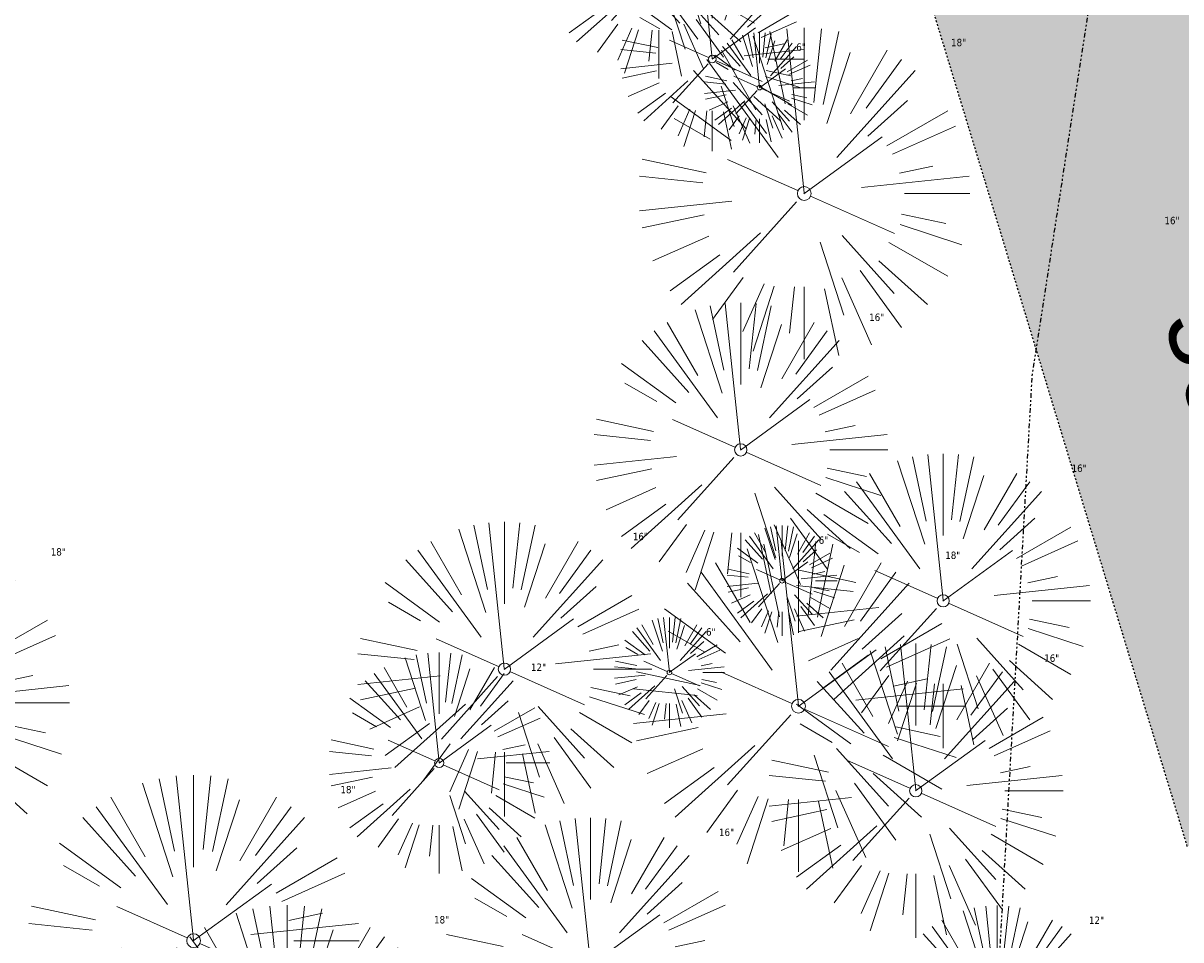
# Model space of a CAD drawing. Header units: feet. Extents: x 1133447 to 1140710, y 647622 to 649877.
# Tile 64 of 84: x 1134904 to 1134967, y 649174 to 649224. Entities that reach past the tile are written whole.
import ezdxf
from ezdxf.lldxf.tags import DXFTag

# ---------------------------------------------------------------- set-up
doc = ezdxf.new("R2010")
doc.units = ezdxf.units.FT
doc.header["$MEASUREMENT"] = 0
doc.linetypes.add('DIVIDE2', pattern=[0.625, 0.25, -0.125, 0, -0.125, 0, -0.125])
doc.linetypes.add('RAD', pattern=[0.13, 0.08, -0.05])
for name, color, linetype in [('C-CAMPSITE-PADS', 6, 'Continuous'), ('C-PRKG-ASPH', 8, 'Continuous'), ('C-PRKG-GRVL', 8, 'Continuous'), ('C-ROAD-ASPHALT', 1, 'Continuous'), ('C-ROAD-GRVL', 1, 'RAD'), ('C-UTIL-WATER-MEP', 7, 'WATER (.5x)'), ('G-XREF', 7, 'Continuous'), ('V-FLOOD-PLAIN', 2, 'DIVIDE2')]:
    doc.layers.add(name, color=color, linetype=linetype)
doc.layers.add('V-SITE-VEGE', color=8, linetype='Continuous', lineweight=18)
doc.layers.add('V-SITE-VEGE-TEXT', color=8, linetype='Continuous', lineweight=18)
doc.styles.add('Arial', font='arial.ttf')
doc.styles.add('SEI-Dim & Leader', font='tahoma.ttf')
doc.styles.get("Standard").update_dxf_attribs({"font": 'arial.ttf'})
tags = doc.linetypes.add('WATER (.5x)', pattern='A,0.75,-0.2,["W",Standard,S=0.08,R=0,X=-0.1,Y=-0.04],-0.05', length=1).pattern_tags.tags
tags[6] = DXFTag(74, 10)

# ---------------------------------------------------------------- blocks, each defined once
blk = doc.blocks.new('V-SITE-VEGE-Coniferious Tree 2')
at = {"color": 0, "linetype": 'ByBlock'}
for p, q in [((-0.0003, 0.0026), (-0.0523, 0.4973)), ((0, 0.2219), (0, 0.5)), ((0.0289, 0.2753), (0.0522, 0.4973)), ((-0.0626, 0.1926), (-0.1545, 0.4755)), ((-0.0575, 0.2704), (-0.104, 0.4891)), ((0.0572, 0.2693), (0.1039, 0.4891)), ((-0.146, 0.2528), (-0.25, 0.433)), ((0.0685, 0.211), (0.1382, 0.4256)), ((0.1391, 0.2411), (0.25, 0.433)), ((-0.0791, 0.1089), (-0.2939, 0.4045)), ((0.1869, 0.2573), (0.2939, 0.4045)), ((-0.1757, 0.1951), (-0.3346, 0.3716)), ((0.0978, 0.1086), (0.3345, 0.3716)), ((-0.2201, 0.1599), (-0.4046, 0.2939)), ((0.192, 0.1729), (0.3116, 0.2806)), ((0.2488, 0.1436), (0.433, 0.25)), ((-0.2844, 0.1642), (-0.3931, 0.227)), ((0.2659, 0.1184), (0.4568, 0.2034)), ((-0.0009, -0.0007), (0.235, 0.1707)), ((-0.2961, 0.0629), (-0.4891, 0.1039)), ((-0.0199, 0.0089), (-0.2319, 0.1032)), ((0.2873, 0.0611), (0.3885, 0.0826)), ((-0.306, 0.0322), (-0.4973, 0.0523)), ((0.1731, 0.0182), (0.4972, 0.0523)), ((0.3025, 0), (0.5, 0)), ((-0.2183, -0.0229), (-0.4973, -0.0523)), ((-0.023, -0.0255), (-0.2138, -0.2374)), ((0.0185, -0.0083), (0.272, -0.1211)), ((-0.3022, -0.0642), (-0.4891, -0.1039)), ((0.2936, -0.0624), (0.4274, -0.0908)), ((0.2891, -0.094), (0.4755, -0.1545)), ((-0.2881, -0.1283), (-0.4568, -0.2034)), ((-0.132, -0.1189), (-0.3716, -0.3346)), ((0.1144, -0.1271), (0.2718, -0.3019)), ((0.0478, -0.1473), (0.1192, -0.3671)), ((0.2555, -0.1475), (0.433, -0.25)), ((-0.2545, -0.1849), (-0.4046, -0.2939)), ((0.2254, -0.2029), (0.3716, -0.3346)), ((0.1689, -0.2325), (0.2939, -0.4045)), ((-0.1843, -0.2536), (-0.2767, -0.3808)), ((-0.1214, -0.2725), (-0.1856, -0.4168)), ((0.1131, -0.2541), (0.2033, -0.4568)), ((-0.091, -0.2799), (-0.1545, -0.4755)), ((-0.0297, -0.2818), (-0.0443, -0.4216)), ((0, -0.2818), (0, -0.5)), ((0.061, -0.2873), (0.1039, -0.4891))]:
    blk.add_line(p, q, dxfattribs=at)
blk.add_circle((0, 0), 0.0208)
blk = doc.blocks.new('C_XBASE-PACTOLA_02403811')
at = {"layer": 'V-FLOOD-PLAIN', "flags": 128}
blk.add_lwpolyline([(1134914.783, 649486.681), (1134964.912, 649449.913), (1134986.127, 649409.614), (1134975.347, 649311.077), (1134958.917, 649205.058), (1134955.559, 649145.239), (1134964.045, 649110.863), (1134999.275, 649087.999), (1135032.635, 649078.283), (1135064.165, 649081.714), (1135129.219, 649125.04), (1135225.738, 649171.743), (1135337.321, 649207.169), (1135395.2, 649212.433)], dxfattribs=at)
at = {"layer": 'V-SITE-VEGE', "rotation": 8.537736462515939e-07}
for p, xscale, yscale, zscale in [((1134938.638, 649227.135), 11.99985504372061, 11.99985504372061, 11.99985504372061), ((1134944.117, 649220.632), 5.999927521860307, 5.999927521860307, 5.999927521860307), ((1134943.092, 649200.947), 15.99980672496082, 15.99980672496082, 15.99980672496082), ((1134954.089, 649192.741), 15.99980672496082, 15.99980672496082, 15.99980672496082), ((1134930.256, 649189.031), 15.99980672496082, 15.99980672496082, 15.99980672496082), ((1134945.337, 649193.833), 5.999927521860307, 5.999927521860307, 5.999927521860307), ((1134939.218, 649188.846), 5.999927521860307, 5.999927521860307, 5.999927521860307), ((1134952.603, 649182.421), 15.99980672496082, 15.99980672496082, 15.99980672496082), ((1134926.716, 649183.933), 11.99985504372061, 11.99985504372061, 11.99985504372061), ((1134934.935, 649172.954), 15.99980672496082, 15.99980672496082, 15.99980672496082), ((1134957.027, 649170.184), 11.99985504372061, 11.99985504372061, 11.99985504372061)]:
    blk.add_blockref('V-SITE-VEGE-Coniferious Tree 2', p, dxfattribs=dict(at, xscale=xscale, yscale=yscale, zscale=zscale))
at = {"layer": 'V-SITE-VEGE'}
for p, xscale, yscale, zscale in [((1134941.547, 649222.184), 9.999879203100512, 9.999879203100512, 9.999879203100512), ((1134946.545, 649214.879), 17.99978256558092, 17.99978256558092, 17.99978256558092), ((1134897.64, 649187.196), 17.99978256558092, 17.99978256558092, 17.99978256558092), ((1134946.229, 649187.012), 17.99978256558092, 17.99978256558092, 17.99978256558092), ((1134913.374, 649174.274), 17.99978256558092, 17.99978256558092, 17.99978256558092), ((1134918.46, 649167.202), 17.99978256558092, 17.99978256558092, 17.99978256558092)]:
    blk.add_blockref('V-SITE-VEGE-Coniferious Tree 2', p, dxfattribs=dict(at, xscale=xscale, yscale=yscale, zscale=zscale))
at = {"layer": 'V-SITE-VEGE-TEXT', "char_height": 0.4, "attachment_point": 7, "style": 'SEI-Dim & Leader'}
for s, insert in [('6"', (1134946.109, 649222.632)), ('18"', (1134954.52, 649222.879)), ('16"', (1134966.11, 649213.205)), ('16"', (1134950.07, 649207.947)), ('16"', (1134961.067, 649199.741)), ('16"', (1134937.234, 649196.031)), ('6"', (1134947.329, 649195.833)), ('18"', (1134905.615, 649195.196)), ('18"', (1134954.204, 649195.012)), ('6"', (1134941.21, 649190.846)), ('16"', (1134959.581, 649189.421)), ('12"', (1134931.7, 649188.933)), ('18"', (1134921.349, 649182.274)), ('16"', (1134941.913, 649179.954)), ('18"', (1134926.435, 649175.202)), ('12"', (1134962.011, 649175.184))]:
    blk.add_mtext(s, dxfattribs=dict(at, insert=insert))
blk = doc.blocks.new('C_PBASE-PACTOLA_02403811')
at = {"layer": 'C-ROAD-ASPHALT'}
blk.add_lwpolyline([(1134609.503, 649004.172, -0.084817), (1134717.919, 649151.064), (1134791.744, 649222.044, -0.041643), (1134816.519, 649242.182), (1134837.543, 649256.543, -0.265468), (1134923.566, 649263.466), (1134945.863, 649253.006, -0.036701), (1135008.743, 649217.665), (1135070.902, 649176.459, -0.302523), (1135097.533, 649113.093), (1135091.831, 649083.396, -0.049273), (1135086.691, 649066.053), (1135029.435, 648925.412, -0.009219), (1135022.287, 648908.739), (1134970.106, 648792.978, 0.09467), (1134957.786, 648834.735), (1134921.927, 648904.347, 0.300313), (1134722.086, 649016.56), (1134632.501, 649010.112, 0.090714)], format="xyb", close=True, dxfattribs=at)
at = {"layer": 'C-ROAD-GRVL', "flags": 128}
blk.add_lwpolyline([(1134967.354, 649179.4), (1134948.075, 649242.844, 0.212392), (1134934.773, 649258.208)], format="xyb", dxfattribs=at)
at = {"layer": 'C-UTIL-WATER-MEP', "flags": 128}
blk.add_lwpolyline([(1134713.292, 648416.244), (1134669.732, 648427.78, -0.177469), (1134621.79, 648461.298), (1134618.143, 648466.524, -0.104209), (1134578.16, 648560.648), (1134560.517, 648650.437, -0.01381), (1134555.961, 648677.561), (1134546.883, 648742.547, -0.094333), (1134552.378, 648853.865), (1134560.941, 648889.251, -0.142864), (1134713.76, 649155.39), (1134787.585, 649226.369, -0.041643), (1134813.135, 649247.136), (1134834.159, 649261.497, -0.265468), (1134926.115, 649268.898), (1134948.411, 649258.438, -0.036701), (1135012.058, 649222.666), (1135074.217, 649181.46, -0.302523), (1135103.425, 649111.962), (1135097.723, 649082.265, -0.049273), (1135092.248, 649063.791), (1135034.992, 648923.15, -0.009219), (1135027.757, 648906.274), (1134960.541, 648757.157, -0.019155), (1134943.546, 648723.01), (1134908.037, 648658.025, -0.111237), (1134865.064, 648609.193), (1134761.007, 648533.71, 0.157468), (1134714.966, 648470.676, 0.157468)], format="xyb", dxfattribs=at)
at = {"layer": 'C-CAMPSITE-PADS', "insert": (1134969.86, 649209.21), "char_height": 4, "attachment_point": 1, "rotation": 286.85888, "style": 'Arial'}
blk.add_mtext_dynamic_manual_height_columns("50'", width=0.88902, gutter_width=1, heights=[0], dxfattribs=at)
blk = doc.blocks.new('C_PHTCH-PACTOLA_02403811')
at = {"layer": 'C-PRKG-ASPH'}
h = blk.add_hatch(dxfattribs=at)
h.set_pattern_fill('ANSI31', color=256, scale=10, angle=70)
edge = h.paths.add_edge_path(flags=16)
edge.add_arc((1135093.567, 648760.357), 542, 143.57036, 153.26644, ccw=False)
edge.add_arc((1135093.567, 648760.357), 542, 133.87428, 143.57036, ccw=False)
edge.add_line((1134717.919, 649151.064), (1134791.744, 649222.044))
edge.add_arc((1134924.815, 649083.638), 192, 124.33581, 133.87428, ccw=False)
edge.add_line((1134816.519, 649242.182), (1134837.543, 649256.543))
edge.add_arc((1134886.615, 649184.703), 87, 64.8666, 124.33581, ccw=False)
edge.add_line((1134923.566, 649263.466), (1134945.863, 649253.006))
edge.add_arc((1134736.897, 648807.587), 492, 56.45912, 64.8666, ccw=False)
edge.add_line((1135008.743, 649217.665), (1135070.902, 649176.459))
edge.add_arc((1135036.645, 649124.783), 62, -10.86803, 56.45912, ccw=False)
edge.add_line((1135097.533, 649113.093), (1135091.831, 649083.396))
edge.add_arc((1135001.481, 649100.742), 92, 337.84863, 349.13197, ccw=False)
edge.add_line((1135086.691, 649066.053), (1135029.435, 648925.412))
edge.add_arc((1134573.749, 649110.923), 492, 335.73595, 337.84863, ccw=False)
edge.add_line((1135022.287, 648908.739), (1134970.106, 648792.978))
edge.add_line((1134970.106, 648792.978), (1134955.071, 648759.623))
edge.add_arc((1134506.533, 648961.806), 492, 331.34656, 335.73595, ccw=False)
edge.add_line((1134938.281, 648725.887), (1134902.771, 648660.902))
edge.add_arc((1134778.161, 648728.993), 142, 305.95733, 331.34656, ccw=False)
edge.add_line((1134861.541, 648614.05), (1134757.484, 648538.566))
edge.add_arc((1134835.579, 648430.909), 133, 125.95733, 166.41717)
edge.add_arc((1134672.278, 648470.364), 35, 244.10856, 346.41717, ccw=False)
edge.add_arc((1134691.462, 648509.913), 78.956, 214.90552, 244.11685, ccw=False)
edge.add_line((1134626.71, 648464.732), (1134623.063, 648469.958))
edge.add_arc((1134821.506, 648608.465), 242, 191.11676, 214.9138, ccw=False)
edge.add_line((1134584.047, 648561.805), (1134566.404, 648651.593))
edge.add_arc((1135049.172, 648746.455), 492, 187.95193, 191.11676, ccw=False)
edge.add_line((1134561.903, 648678.391), (1134552.825, 648743.377))
edge.add_arc((1134842.018, 648783.773), 292, 166.39612, 187.95193, ccw=False)
edge.add_line((1134558.21, 648852.454), (1134566.773, 648887.84))
edge.add_arc((1135093.567, 648760.357), 542, 158.04784, 166.39612, ccw=False)
edge.add_arc((1135093.567, 648760.357), 542, 153.26644, 158.04784, ccw=False)
edge = h.paths.add_edge_path()
edge.add_line((1134664.934, 648091.019), (1134641.754, 648097.237))
edge.add_arc((1135131.442, 647965.879), 507, 154.11549, 164.98406, ccw=False)
edge.add_arc((1135131.442, 647965.879), 507, 153.4315, 154.11549, ccw=False)
edge.add_arc((1134241.514, 648410.91), 488, 333.4315, 338.63837)
edge.add_line((1134695.988, 648233.155), (1134704.112, 648253.926))
edge.add_arc((1134529.028, 648322.406), 188, 338.63837, 377.19547)
edge.add_arc((1134651.306, 648360.247), 60, 17.19547, 74.97266)
edge.add_line((1134666.863, 648418.195), (1134661.501, 648419.806))
edge.add_arc((1134691.489, 648509.945), 94.997, 223.94188, 251.59807, ccw=False)
edge.add_arc((1134691.536, 648509.984), 95.058, 214.9166, 223.93932, ccw=False)
edge.add_line((1134613.59, 648455.575), (1134609.943, 648460.8))
edge.add_arc((1134821.506, 648608.465), 258, 191.11676, 214.9138, ccw=False)
edge.add_line((1134568.347, 648558.72), (1134550.704, 648648.508))
edge.add_arc((1135049.172, 648746.455), 508, 187.95193, 191.11676, ccw=False)
edge.add_line((1134546.057, 648676.178), (1134536.979, 648741.164))
edge.add_arc((1134842.018, 648783.773), 308, 166.39612, 187.95193, ccw=False)
edge.add_line((1134542.659, 648856.217), (1134551.222, 648891.603))
edge.add_arc((1135093.567, 648760.357), 558, 163.92132, 166.39612, ccw=False)
edge.add_arc((1134538.177, 648920.438), 20, 343.92132, 402.76994)
edge.add_line((1134552.859, 648934.019), (1134533.446, 648955.005))
edge.add_arc((1135093.567, 648760.357), 592.978, 146.018742, 160.837099, ccw=False)
edge.add_line((1134601.857, 649091.786), (1134616.583, 649064.034))
edge.add_arc((1134621, 649066.378), 5, 207.95158, 327.07409)
edge.add_arc((1135093.567, 648760.357), 558, 133.87428, 147.07409, ccw=False)
edge.add_line((1134706.83, 649162.598), (1134780.655, 649233.578))
edge.add_arc((1134924.815, 649083.638), 208, 124.33581, 133.87428, ccw=False)
edge.add_line((1134807.494, 649255.394), (1134828.519, 649269.755))
edge.add_arc((1134886.615, 649184.703), 103, 64.8666, 124.33581, ccw=False)
edge.add_line((1134930.362, 649277.951), (1134952.658, 649267.491))
edge.add_arc((1134736.897, 648807.587), 508, 56.45912, 64.8666, ccw=False)
edge.add_line((1135017.583, 649231.001), (1135079.742, 649189.795))
edge.add_arc((1135036.645, 649124.783), 78, -10.86803, 56.45912, ccw=False)
edge.add_line((1135113.246, 649110.076), (1135107.544, 649080.379))
edge.add_arc((1135001.481, 649100.742), 108, 337.84863, 349.13197, ccw=False)
edge.add_line((1135101.51, 649060.02), (1135044.254, 648919.379))
edge.add_arc((1134573.749, 649110.923), 508, 335.73595, 337.84863, ccw=False)
edge.add_line((1135036.873, 648902.164), (1134969.657, 648753.048))
edge.add_arc((1134506.533, 648961.806), 508, 331.34656, 335.73595, ccw=False)
edge.add_line((1134952.322, 648718.215), (1134916.812, 648653.23))
edge.add_arc((1134778.161, 648728.993), 158, 305.95733, 331.34656, ccw=False)
edge.add_line((1134870.936, 648601.099), (1134766.879, 648525.615))
edge.add_arc((1134835.579, 648430.909), 117, 125.95733, 162.26486)
edge.add_arc((1134752.714, 648457.411), 30, 162.26486, 196.80241)
edge.add_arc((1134835.579, 648430.909), 113, 170.92173, 197.54767)
edge.add_line((1134727.837, 648396.84), (1134731.163, 648386.324))
edge.add_arc((1134529.028, 648322.406), 212, 11.34008, 17.54767, ccw=False)
edge.add_arc((1134529.056, 648322.404), 211.973, -20.64909, 11.34215, ccw=False)
edge.add_arc((1134759.869, 648235.315), 34.724, 159.18719, 239.41356)
edge.add_line((1134742.2, 648205.423), (1134709.513, 648185.696))
edge.add_line((1134709.513, 648185.696), (1134698.996, 648181.007))
edge.add_arc((1135131.442, 647965.879), 483, 153.55118, 164.98406)
at = {"layer": 'C-PRKG-GRVL'}
h = blk.add_hatch(dxfattribs=at)
h.set_pattern_fill('AR-SAND', color=256)
h.set_pattern_definition([(37.5, (0, 0), (-0.0629933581, 1.926823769), [0, -1.52, 0, -1.7, 0, -1.625]), (7.5, (0, 0), (1.7697767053, 2.822146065), [0, -0.82, 0, -1.37, 0, -0.525]), (327.5, (-1.23, 0), (3.1141418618, 0.0056590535), [0, -0.5, 0, -1.8, 0, -2.35]), (317.5, (-1.23, 0), (3.0061266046, 0.877675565), [0, -0.25, 0, -1.18, 0, -1.35])])
edge = h.paths.add_edge_path()
edge.add_line((1134948.075, 649242.844), (1134967.354, 649179.4))
edge.add_line((1134967.354, 649179.4), (1134982.663, 649184.052))
edge.add_line((1134982.663, 649184.052), (1134967.326, 649234.522))
edge.add_arc((1134971.153, 649235.685), 4, 61.31239, 196.90264, ccw=False)
edge.add_arc((1134736.897, 648807.587), 492, 61.31239, 64.8666)
edge.add_line((1134945.863, 649253.006), (1134934.773, 649258.208))
edge.add_arc((1134924.155, 649235.575), 25, 16.90264, 64.8666, ccw=False)

msp = doc.modelspace()

# ---------------------------------------------------------------- block references
at = {"layer": 'G-XREF'}
msp.add_blockref('C_XBASE-PACTOLA_02403811', (0, 0), dxfattribs=at)

# ---------------------------------------------------------------- next in the draw order: block references
for name in ['C_PBASE-PACTOLA_02403811', 'C_PHTCH-PACTOLA_02403811']:
    msp.add_blockref(name, (0, 0), dxfattribs=at)

doc.saveas('drawing.dxf')
